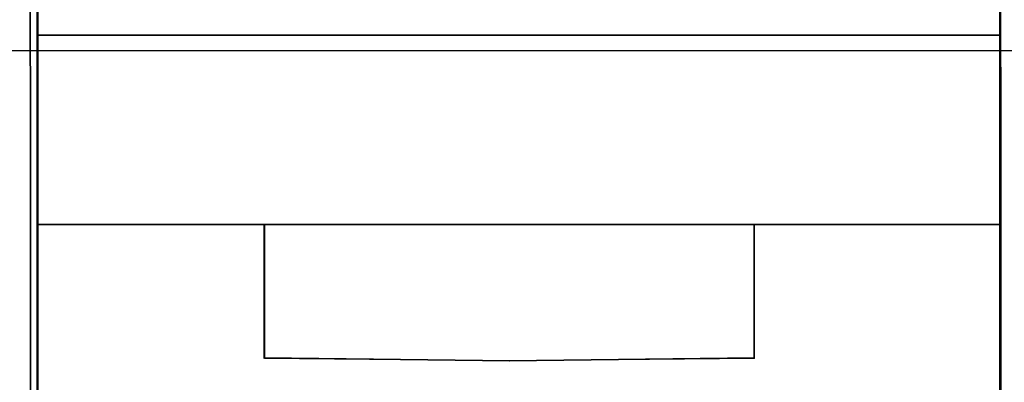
# Model space of a CAD drawing. Header units: millimetres. Extents: x 203 to 3426, y 719 to 2381.
# Tile 56 of 185: x 2542.294 to 2544.183, y 1112.453 to 1113.148. Entities that reach past the tile are written whole.
import ezdxf

# ---------------------------------------------------------------- set-up
doc = ezdxf.new("R2010")
doc.units = ezdxf.units.MM
doc.layers.add('45', color=7, linetype='Continuous')
doc.layers.add('E_Legrand_obudowy', color=7, linetype='Continuous')

# ---------------------------------------------------------------- blocks, each defined once
blk = doc.blocks.new('XL3 160 wnękowa 6x24M')
at = {"layer": 'E_Legrand_obudowy'}
blk.add_lwpolyline([(-215.641, -325.091), (215.545, -325.091), (215.545, -370.033), (-215.641, -370.033), (-215.641, -325.091)], dxfattribs=at)
blk = doc.blocks.new('ON300 T1+T2 - 4P')
at = {"layer": '45', "color": 59}
for points in [[(-0.008093, 22.948366), (0.018782, -41.87444), (-0.008093, 22.948366)], [(17.9676, 22.991477), (17.994475, -41.824144), (17.9676, 22.991477)], [(17.983725, 22.937588), (18.0106, -41.890606), (17.983725, 22.937588)], [(13.440083, -27.839095), (13.440083, -25.368309), (4.3528, -25.368309), (4.3528, -27.844598), (8.899157, -27.883118), (13.440083, -27.839095)]]:
    blk.add_lwpolyline(points, close=True, dxfattribs=at)
at = {"layer": '45', "color": 7}
for points in [[(0.154948, -21.85476), (18.005225, -21.85476), (0.154948, -21.85476)], [(18.005225, -25.36292), (0.154948, -25.36292), (18.005225, -25.36292)], [(4.347425, -27.848988), (4.347425, -25.36292), (4.347425, -27.848988)], [(13.432917, -25.36292), (13.432917, -27.8436), (13.432917, -25.36292)], [(4.347425, -27.838211), (8.903608, -27.888507), (4.347425, -27.838211)], [(8.892858, -27.888507), (13.443666, -27.832822), (8.892858, -27.888507)]]:
    blk.add_lwpolyline(points, close=True, dxfattribs=at)
blk = doc.blocks.new('S304 TX3')
at = {"layer": '45', "color": 7}
blk.add_lwpolyline([(35.981761, 41.02555), (17.978145, 41.02555), (-0.014334, 41.02555), (-0.014334, -41.02555), (17.978145, -41.02555), (35.981761, -41.02555), (53.990945, -41.02555), (71.983424, -41.02555), (71.983424, 41.02555), (53.990945, 41.02555), (35.981761, 41.02555)], close=True, dxfattribs=at)
at = {"layer": '45', "color": 139}
blk.add_lwpolyline([(35.981761, 41.02555), (17.978145, 41.02555), (-0.014334, 41.02555), (-0.014334, -41.02555), (17.978145, -41.02555), (35.981761, -41.02555), (53.990945, -41.02555), (71.983424, -41.02555), (71.983424, 41.02555), (53.990945, 41.02555), (35.981761, 41.02555)], close=True, dxfattribs=at)
at = {"layer": '45', "color": 59}
blk.add_lwpolyline([(35.981762, 41.011183), (17.985314, 41.011183), (0, 41.011183), (0, -41.011183), (17.985314, -41.011183), (35.981762, -41.011183), (53.983776, -41.011183), (71.969091, -41.011183), (71.969091, 41.011183), (53.983776, 41.011183), (35.981762, 41.011183)], close=True, dxfattribs=at)
blk = doc.blocks.new('G$CCC6CD2FA')
at = {"xscale": 0.103478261, "yscale": 0.103478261, "zscale": 0.103478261}
blk.add_blockref('S304 TX3', (-115.4535, 43.782), dxfattribs=at)
at = {"linetype": 'Continuous', "xscale": 0.103478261, "yscale": 0.103478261, "zscale": 0.103478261}
blk.add_blockref('ON300 T1+T2 - 4P', (-108.0208, 43.6921), dxfattribs=at)
at = {"layer": 'E_Legrand_obudowy', "color": 67, "true_color": 0x727430, "xscale": 0.1, "yscale": 0.1, "zscale": 0.1}
blk.add_blockref('XL3 160 wnękowa 6x24M', (-112.1857, 78.4038), dxfattribs=at)

msp = doc.modelspace()

# ---------------------------------------------------------------- block references
msp.add_blockref('G$CCC6CD2FA', (2650.3343, 1071.6878))

doc.saveas('drawing.dxf')
